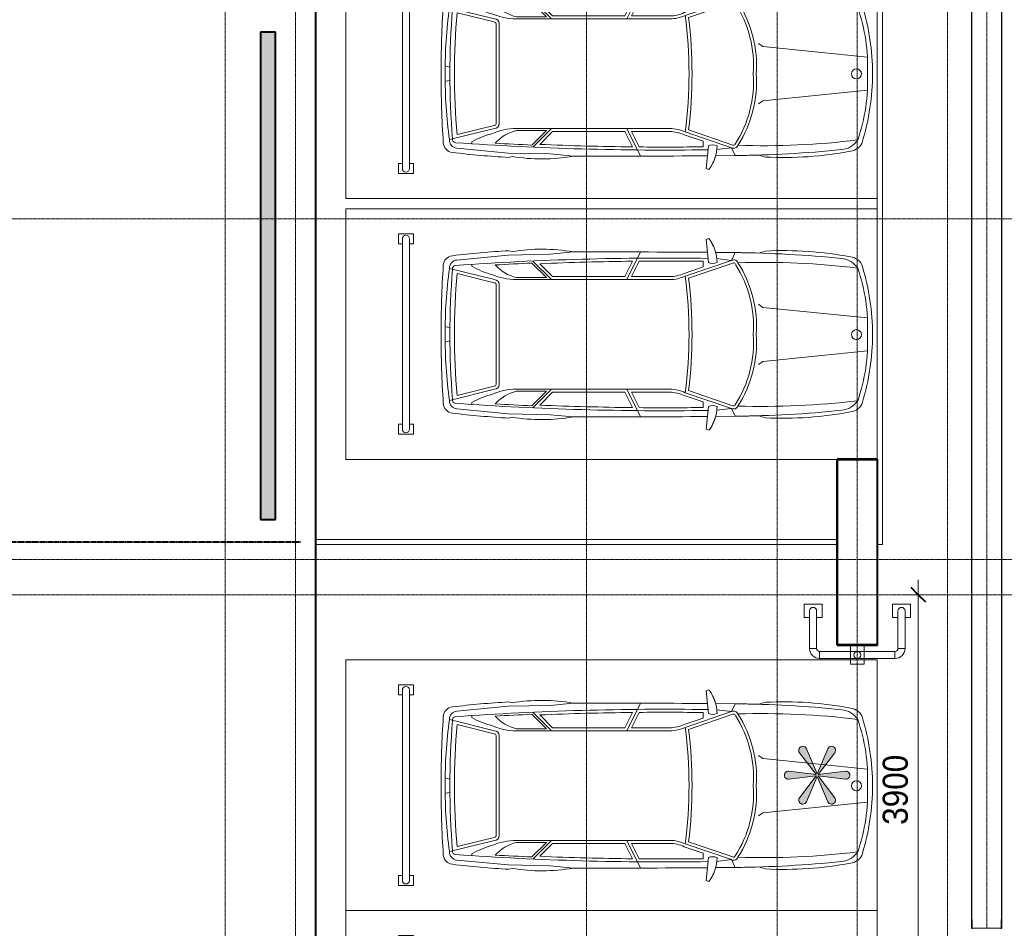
# Model space of a CAD drawing. Header units: millimetres. Extents: x 5617 to 112254, y 7718 to 133720.
# Tile 60 of 82: x 96351 to 106167, y 56223 to 65285. Entities that reach past the tile are written whole.
import ezdxf

# ---------------------------------------------------------------- set-up
doc = ezdxf.new("R2010")
doc.units = ezdxf.units.MM
for name, pattern in [('ADSK_Линия сетки', [25, 20, -2.5, 0, -2.5]), ('Линия сетки', [25, 20, -2.5, 0, -2.5]), ('Осевая', [14, 10, -2, 0, -2]), ('Штрих_3_1_5_', [4.5, 3, -1.5]), ('Штриховая_ш3 п1_5', [4.5, 3, -1.5])]:
    doc.linetypes.add(name, pattern=pattern)
doc.layers.add('_Разделитель помещений_', color=4, linetype='Штриховая_ш3 п1_5', lineweight=40, true_color=0x00ffff)
for name, color, linetype, lineweight in [('Кабельные лотки', 7, 'Continuous', 18), ('Осевая линия', 7, 'Осевая', 18), ('Оси', 7, 'Continuous', 9), ('Парковка', 7, 'Continuous', 18), ('Перекрытия', 7, 'Continuous', 18), ('Размеры', 7, 'Continuous', 9), ('Размеры-100', 7, 'Continuous', 9), ('Соединительные детали кабельных лотков', 7, 'Continuous', 18), ('Стены разрез', 7, 'Continuous', 40), ('Элементы узлов', 7, 'Continuous', 18)]:
    doc.layers.add(name, color=color, linetype=linetype, lineweight=lineweight)
doc.styles.add('Arial', font='arial.ttf', dxfattribs={"width": 0.9, "height": 250})
doc.dimstyles.new('Основной_2_5_мм_1', dxfattribs={"dimscale": 304.8, "dimtxt": 255.06485, "dimasz": 0.463911, "dimexe": 0.492126, "dimexo": 0.492126, "dimgap": 0.098425, "dimtad": 1, "dimdec": 0, "dimdsep": 46, "dimtxsty": 'Arial', "dimblk1": 'OBLIQUE', "dimblk2": 'OBLIQUE', "dimsah": 1, "dimcen": 0.09, "dimdle": 0.492126, "dimazin": 2, "dimtfac": 1, "dimtdec": 4, "dimtix": 1, "dimtmove": 0, "dimatfit": 3, "dimfxl": 1, "dimtvp": 1, "dimtolj": 1, "dimtzin": 0, "dimlwd": 20, "dimlwe": 20, "dimarcsym": 2})

# ---------------------------------------------------------------- blocks, each defined once
blk = doc.blocks.new('199_Парковочные места 3 класса и МГН - Средний класс-5604846-МКСС_LB01_-7_650__Кабельные конструкции_Лотки_2')
at = {"layer": 'Парковка', "color": 253, "true_color": 0xaaaaaa}
for p, q in [((0, -5300), (0, 0)), ((0, 0), (2500, 0)), ((2500, 0), (2500, -5300)), ((250, -4625), (250, -4775)), ((250, -4625), (350, -4625)), ((300, -4665), (2200, -4665)), ((350, -4625), (350, -4665)), ((2150, -4625), (2150, -4665)), ((2150, -4625), (2250, -4625)), ((2250, -4625), (2250, -4775)), ((250, -4775), (350, -4775)), ((300, -4735), (2200, -4735)), ((350, -4735), (350, -4775)), ((2150, -4735), (2150, -4775)), ((2150, -4775), (2250, -4775)), ((2500, -5300), (0, -5300))]:
    blk.add_line(p, q, dxfattribs=at)
for centre, start, end in [((300, -4700), 90, 270), ((2200, -4700), 270, 90)]:
    blk.add_arc(centre, 35, start, end, dxfattribs=at)
at = {"layer": 'Элементы узлов', "color": 253, "true_color": 0xaaaaaa}
for p, q in [((983.8, -1142.3), (1089.6, -98.7)), ((1523.8, -1142.3), (1418.1, -98.7)), ((422.3, -1114.3), (442.5, -1185.5)), ((422.3, -1114.3), (442.5, -1185.5)), ((952.8, -1185.7), (983.8, -1142.3)), ((1554.8, -1185.7), (1523.8, -1142.3)), ((2085.4, -1114.3), (2065.2, -1185.5)), ((2065.2, -1185.5), (2085.4, -1114.3)), ((435.9, -1612.5), (437.8, -1418.4)), ((437.8, -1418.4), (435.9, -1612.5)), ((515.3, -1452.5), (437.8, -1418.4)), ((515.3, -1452.5), (496.7, -1604.6)), ((515.3, -1452.5), (672.7, -1914.3)), ((542.8, -1440), (693.3, -1881.5)), ((1964.9, -1440), (1814.4, -1881.5)), ((1992.3, -1452.5), (1834.9, -1914.3)), ((1992.3, -1452.5), (2069.9, -1418.4)), ((1992.3, -1452.5), (2010.9, -1604.6)), ((2071.8, -1612.5), (2069.9, -1418.4)), ((2071.8, -1612.5), (2069.9, -1418.4)), ((297.9, -1678.4), (307.5, -1706.8)), ((297.9, -1678.4), (307.5, -1706.8)), ((307.5, -1706.8), (535.8, -1682.8)), ((307.5, -1706.8), (435.2, -1693.4)), ((580.4, -1736.3), (524.7, -1736.3)), ((580.4, -1736.3), (644.8, -1925.3)), ((1927.3, -1736.3), (1862.8, -1925.3)), ((1927.3, -1736.3), (1982.9, -1736.3)), ((2200.1, -1706.8), (1971.9, -1682.8)), ((2072.4, -1693.4), (2200.1, -1706.8)), ((2209.8, -1678.4), (2200.1, -1706.8)), ((2200.1, -1706.8), (2209.8, -1678.4)), ((677.7, -2069.4), (677.7, -2449.4)), ((707.7, -2069.1), (707.7, -3598.1)), ((1800, -2069.1), (1799.9, -3598.1)), ((1830, -2069.4), (1830, -2449.4)), ((707.7, -2497.5), (431.5, -2362.6)), ((677.7, -2449.4), (523.4, -2374)), ((677.7, -2516.2), (524, -2441.1)), ((1800, -2497.5), (2076.1, -2362.6)), ((1830, -2449.4), (1984.3, -2374)), ((1830, -2516.2), (1983.6, -2441.1)), ((677.7, -2516.2), (677.7, -3236.7)), ((1830, -2516.2), (1830, -3236.7)), ((453.3, -3259.9), (431.6, -3033.4)), ((2054.4, -3259.9), (2076.1, -3033.4)), ((677.7, -3236.7), (548.7, -3365.7)), ((1830, -3236.7), (1959, -3365.7)), ((462.6, -3681.8), (453.3, -3259.9)), ((707.7, -3249.1), (521.7, -3435.1)), ((687.7, -3297.4), (542, -3443)), ((687.7, -3297.4), (687.7, -3598.1)), ((1799.9, -3249.1), (1986, -3435.1)), ((1819.9, -3297.4), (1819.9, -3598.1)), ((1819.9, -3297.4), (1965.6, -3443)), ((2045.1, -3681.8), (2054.4, -3259.9)), ((419.2, -3675.6), (428.5, -3641.5)), ((428.5, -3641.5), (419.2, -3675.6)), ((511.9, -4192.1), (462.6, -3681.8)), ((1995.8, -4192.1), (2045.1, -3681.8)), ((2088.5, -3675.6), (2079.2, -3641.5)), ((2088.5, -3675.6), (2079.2, -3641.5)), ((707.7, -3817), (596, -4265.1)), ((737.9, -3819.8), (645.9, -4188.9)), ((1253.8, -3770.9), (753.8, -3770.9)), ((1253.8, -3800.9), (753.8, -3800.9)), ((1253.8, -3770.9), (1753.8, -3770.9)), ((1253.8, -3800.9), (1753.8, -3800.9)), ((1769.7, -3819.8), (1861.7, -4188.9)), ((1799.9, -3817), (1911.6, -4265.1)), ((574.3, -4041.7), (555, -4041.7)), ((1933.4, -4041.7), (1952.6, -4041.7)), ((1188.1, -4261.3), (1176.6, -4307.4)), ((1319.5, -4261.3), (1331, -4307.4))]:
    blk.add_line(p, q, dxfattribs=at)
blk.add_circle((1255.7, -208.4), 49.6, dxfattribs=at)
for centre, radius, start, end in [((1253.8, -2377.4), 2329.4, 90.0001, 106.87163), ((1253.8, -2377.4), 2329.4, 90.0001, 106.87163), ((1178.2, -1868.5), 1772, 87.55356, 109.28685), ((1253.8, -2377.4), 2329.4, 73.12837, 89.9999), ((1253.8, -2377.4), 2329.4, 73.12837, 89.9999), ((1329.5, -1868.5), 1772, 70.71315, 92.44644), ((617.5, -279.1), 136.8, 106.87163, 175.06646), ((617.5, -279.1), 136.8, 106.87163, 175.06646), ((710.3, -375.7), 214.7, 123.15565, 174.25868), ((8357.7, -1141), 7822.1, 173.06091, 181.81947), ((1797.4, -375.7), 214.7, 5.74132, 56.84435), ((-5850.1, -1141), 7822.1, 358.18053, 6.93909), ((1890.2, -279.1), 136.8, 4.93354, 73.12837), ((1890.2, -279.1), 136.8, 4.93354, 73.12837), ((3990.7, -937.1), 3572.9, 169.19502, 182.84297), ((3990.7, -937.1), 3572.9, 169.19502, 182.84297), ((-1483.1, -937.1), 3572.9, 357.15703, 10.80498), ((-1483.1, -937.1), 3572.9, 357.15703, 10.80498), ((12318.1, -1542.7), 11881, 174.25868, 179.4003), ((-9810.4, -1542.7), 11881, 0.5997, 5.74132), ((12318.1, -1542.7), 11881, 178.27689, 179.4003), ((1172.2, -2380), 1175.5, 86.01808, 122.56229), ((1172.2, -2380), 1145.5, 85.91361, 122.56229), ((1335.5, -2380), 1175.5, 57.43771, 93.98192), ((1335.5, -2380), 1145.5, 57.23043, 94.08639), ((-9810.4, -1542.7), 11881, 0.5997, 1.72311), ((555, -1431.5), 44.9, 110.13727, 207.92346), ((555, -1431.5), 14.9, 110.13727, 214.65666), ((1952.7, -1431.5), 14.9, 325.34334, 79.17584), ((1952.7, -1431.5), 44.9, 332.07654, 69.86273), ((545.7, -2019.9), 421.9, 91.34489, 125.96656), ((545.7, -2019.9), 421.9, 105.08018, 125.96656), ((444.1, -1640.4), 100.9, 335.18442, 24.81558), ((2063.5, -1640.4), 100.9, 155.18442, 204.81558), ((1962, -2019.9), 421.9, 54.03344, 88.65511), ((1962, -2019.9), 421.9, 54.03344, 74.91982), ((122294.8, -2693.9), 121863.7, 179.529578, 180.159624), ((122294.8, -2693.9), 121863.7, 179.529578, 180.159624), ((29999.8, -2117.9), 29507.5, 179.16337, 184.05433), ((29999.8, -2117.9), 29477.5, 179.25824, 180.49792), ((-27492.1, -2117.9), 29507.5, 355.94567, 0.83663), ((-27492.1, -2117.9), 29477.5, 359.50208, 0.74176), ((-119787.1, -2693.9), 121863.7, 359.840376, 0.470422), ((-119787.1, -2693.9), 121863.7, 359.840376, 0.470422), ((1253.8, -6444.6), 4597.5, 82.99641, 97.00333), ((308.1, -2077.9), 369.7, 1.31708, 24.38604), ((1253.8, -6444.6), 4567.5, 82.69086, 97.30888), ((308.1, -2077.9), 399.7, 1.26668, 24.1731), ((2199.5, -2077.9), 399.7, 155.8269, 178.73332), ((2199.5, -2077.9), 369.7, 155.61396, 178.68292), ((29999.8, -2117.9), 29477.5, 180.62835, 182.42614), ((-27492.1, -2117.9), 29477.5, 357.57386, 359.37165), ((2197.9, -3346.5), 1793.9, 169.94924, 189.46651), ((2197.9, -3346.5), 1793.9, 169.94924, 189.46651), ((309.7, -3346.5), 1793.9, 350.53349, 10.05076), ((309.7, -3346.5), 1793.9, 350.53349, 10.05076), ((29999.8, -2117.9), 29487.5, 182.57574, 183.2896), ((-27492.1, -2117.9), 29487.5, 356.7104, 357.42426), ((270, -3491.9), 431, 312.44171, 345.73967), ((104.4, -3598.1), 603.3, 335.9999, 0.0001), ((2403.2, -3598.1), 603.3, 179.9999, 204.0001), ((2237.6, -3491.9), 431, 194.26033, 227.55829), ((9206.1, -3181.8), 8800.8, 183.21671, 186.88355), ((9206.1, -3181.8), 8800.8, 183.21671, 186.88355), ((-6698.4, -3181.8), 8800.8, 353.11645, 356.78329), ((-6698.4, -3181.8), 8800.8, 353.11645, 356.78329), ((753.8, -3817), 46.1, 90, 180), ((753.8, -3817), 16.1, 90, 189.78728), ((1753.8, -3817), 46.1, 0, 90), ((1753.8, -3817), 16.1, 350.21272, 90), ((-103, -3648.4), 783.2, 329.85536, 345.58144), ((2610.7, -3648.4), 783.2, 194.41856, 210.14464), ((592.6, -4184.1), 81.1, 185.69288, 272.42286), ((599.8, -4201.7), 33.8, 184.05433, 277.09501), ((1253.8, 2688.8), 6904.6, 264.9489, 275.0511), ((1907.8, -4201.7), 33.8, 262.90499, 355.94567), ((1915.1, -4184.1), 81.1, 267.57714, 354.30712), ((571.1, -4224.2), 103.1, 186.88355, 266.35928), ((571.1, -4224.2), 103.1, 186.88355, 266.35928), ((1185.4, -179.7), 4127.7, 261.79078, 270.94992), ((1253.8, 3792.2), 8053.7, 265.37189, 274.62811), ((1322.3, -179.7), 4127.7, 269.05008, 278.20922), ((1936.5, -4224.2), 103.1, 273.64072, 353.11645), ((1936.5, -4224.2), 103.1, 273.64072, 353.11645), ((1249.8, 6442.3), 10791.2, 266.35928, 270.02128), ((1249.8, 6442.3), 10791.2, 266.35928, 270.02128), ((1257.8, 6442.3), 10791.2, 269.97872, 273.64072), ((1257.8, 6442.3), 10791.2, 269.97872, 273.64072)]:
    blk.add_arc(centre, radius, start, end, dxfattribs=at)
blk = doc.blocks.new('199_Парковочные места 3 класса и МГН - Средний класс-5604850-МКСС_LB01_-7_650__Кабельные конструкции_Лотки_2')
at = {"layer": 'Парковка'}
blk.add_hatch(color=256, dxfattribs=at).paths.add_polyline_path([(1438.2, -461.6), (1438.2, -451.2), (1435.5, -441.2), (1430.3, -432.2), (1422.9, -424.8), (1414, -419.6), (1403.9, -416.9), (1393.6, -416.8), (1383.5, -419.4), (1374.5, -424.6), (1156.4, -588.9), (1189.7, -317.9), (1189.6, -307.5), (1186.9, -297.5), (1181.6, -288.5), (1174.2, -281.2), (1165.2, -276), (1155.2, -273.4), (1144.8, -273.4), (1134.8, -276), (1125.8, -281.2), (1118.4, -288.5), (1113.1, -297.5), (1110.4, -307.5), (1110.3, -317.9), (1143.6, -588.9), (925.5, -424.6), (916.5, -419.4), (906.4, -416.8), (896.1, -416.9), (886, -419.6), (877.1, -424.8), (869.7, -432.2), (864.5, -441.2), (861.8, -451.2), (861.8, -461.6), (864.4, -471.6), (869.6, -480.7), (876.9, -488.1), (885.8, -493.3), (1137.1, -600), (885.8, -706.7), (876.9, -711.9), (869.6, -719.3), (864.4, -728.4), (861.8, -738.4), (861.8, -748.8), (864.5, -758.8), (869.7, -767.8), (877.1, -775.2), (886, -780.4), (896.1, -783.1), (906.4, -783.2), (916.5, -780.6), (925.5, -775.4), (1143.6, -611.1), (1110.3, -882.1), (1110.4, -892.5), (1113.1, -902.5), (1118.4, -911.5), (1125.8, -918.8), (1134.8, -924), (1144.8, -926.6), (1155.2, -926.6), (1165.2, -924), (1174.2, -918.8), (1181.6, -911.5), (1186.9, -902.5), (1189.6, -892.5), (1189.7, -882.1), (1156.4, -611.1), (1374.5, -775.4), (1386.3, -781.3), (1393.6, -783.2), (1403.9, -783.1), (1414, -780.4), (1422.9, -775.2), (1430.3, -767.8), (1435.5, -758.8), (1438.2, -748.8), (1438.2, -738.4), (1435.6, -728.4), (1430.4, -719.3), (1423.1, -711.9), (1414.2, -706.7), (1162.9, -600), (1414.2, -493.3), (1423.1, -488.1), (1430.4, -480.7), (1435.6, -471.6)])
at = {"layer": 'Парковка', "color": 253, "true_color": 0xaaaaaa}
for p, q in [((0, -5300), (0, 0)), ((0, 0), (2500, 0)), ((2500, 0), (2500, -5300)), ((250, -4625), (250, -4775)), ((250, -4625), (350, -4625)), ((300, -4665), (2200, -4665)), ((350, -4625), (350, -4665)), ((2150, -4625), (2150, -4665)), ((2150, -4625), (2250, -4625)), ((2250, -4625), (2250, -4775)), ((250, -4775), (350, -4775)), ((300, -4735), (2200, -4735)), ((350, -4735), (350, -4775)), ((2150, -4735), (2150, -4775)), ((2150, -4775), (2250, -4775)), ((2500, -5300), (0, -5300))]:
    blk.add_line(p, q, dxfattribs=at)
for centre, start, end in [((300, -4700), 90, 270), ((2200, -4700), 270, 90)]:
    blk.add_arc(centre, 35, start, end, dxfattribs=at)
at = {"layer": 'Элементы узлов', "color": 253, "true_color": 0xaaaaaa}
for p, q in [((983.8, -1142.3), (1089.6, -98.7)), ((1523.8, -1142.3), (1418.1, -98.7)), ((1110.3, -317.9), (1143.6, -588.9)), ((1156.4, -588.9), (1189.7, -317.9)), ((1143.6, -588.9), (925.5, -424.6)), ((1374.5, -424.6), (1156.4, -588.9)), ((885.8, -493.3), (1137.1, -600)), ((1162.9, -600), (1414.2, -493.3)), ((1137.1, -600), (885.8, -706.7)), ((925.5, -775.4), (1143.6, -611.1)), ((1143.6, -611.1), (1110.3, -882.1)), ((1189.7, -882.1), (1156.4, -611.1)), ((1156.4, -611.1), (1374.5, -775.4)), ((1414.2, -706.7), (1162.9, -600)), ((422.3, -1114.3), (442.5, -1185.5)), ((422.3, -1114.3), (442.5, -1185.5)), ((952.8, -1185.7), (983.8, -1142.3)), ((1554.8, -1185.7), (1523.8, -1142.3)), ((2085.4, -1114.3), (2065.2, -1185.5)), ((2065.2, -1185.5), (2085.4, -1114.3)), ((435.9, -1612.5), (437.8, -1418.4)), ((437.8, -1418.4), (435.9, -1612.5)), ((515.3, -1452.5), (437.8, -1418.4)), ((515.3, -1452.5), (496.7, -1604.6)), ((515.3, -1452.5), (672.7, -1914.3)), ((542.8, -1440), (693.3, -1881.5)), ((1964.9, -1440), (1814.4, -1881.5)), ((1992.3, -1452.5), (1834.9, -1914.3)), ((1992.3, -1452.5), (2069.9, -1418.4)), ((1992.3, -1452.5), (2010.9, -1604.6)), ((2071.8, -1612.5), (2069.9, -1418.4)), ((2071.8, -1612.5), (2069.9, -1418.4)), ((297.9, -1678.4), (307.5, -1706.8)), ((297.9, -1678.4), (307.5, -1706.8)), ((307.5, -1706.8), (535.8, -1682.8)), ((307.5, -1706.8), (435.2, -1693.4)), ((580.4, -1736.3), (524.7, -1736.3)), ((580.4, -1736.3), (644.8, -1925.3)), ((1927.3, -1736.3), (1862.8, -1925.3)), ((1927.3, -1736.3), (1982.9, -1736.3)), ((2200.1, -1706.8), (1971.9, -1682.8)), ((2072.4, -1693.4), (2200.1, -1706.8)), ((2209.8, -1678.4), (2200.1, -1706.8)), ((2200.1, -1706.8), (2209.8, -1678.4)), ((677.7, -2069.4), (677.7, -2449.4)), ((707.7, -2069.1), (707.7, -3598.1)), ((1800, -2069.1), (1799.9, -3598.1)), ((1830, -2069.4), (1830, -2449.4)), ((707.7, -2497.5), (431.5, -2362.6)), ((677.7, -2449.4), (523.4, -2374)), ((677.7, -2516.2), (524, -2441.1)), ((1800, -2497.5), (2076.1, -2362.6)), ((1830, -2449.4), (1984.3, -2374)), ((1830, -2516.2), (1983.6, -2441.1)), ((677.7, -2516.2), (677.7, -3236.7)), ((1830, -2516.2), (1830, -3236.7)), ((453.3, -3259.9), (431.6, -3033.4)), ((2054.4, -3259.9), (2076.1, -3033.4)), ((677.7, -3236.7), (548.7, -3365.7)), ((1830, -3236.7), (1959, -3365.7)), ((462.6, -3681.8), (453.3, -3259.9)), ((707.7, -3249.1), (521.7, -3435.1)), ((687.7, -3297.4), (542, -3443)), ((687.7, -3297.4), (687.7, -3598.1)), ((1799.9, -3249.1), (1986, -3435.1)), ((1819.9, -3297.4), (1819.9, -3598.1)), ((1819.9, -3297.4), (1965.6, -3443)), ((2045.1, -3681.8), (2054.4, -3259.9)), ((419.2, -3675.6), (428.5, -3641.5)), ((428.5, -3641.5), (419.2, -3675.6)), ((511.9, -4192.1), (462.6, -3681.8)), ((1995.8, -4192.1), (2045.1, -3681.8)), ((2088.5, -3675.6), (2079.2, -3641.5)), ((2088.5, -3675.6), (2079.2, -3641.5)), ((707.7, -3817), (596, -4265.1)), ((737.9, -3819.8), (645.9, -4188.9)), ((1253.8, -3770.9), (753.8, -3770.9)), ((1253.8, -3800.9), (753.8, -3800.9)), ((1253.8, -3770.9), (1753.8, -3770.9)), ((1253.8, -3800.9), (1753.8, -3800.9)), ((1769.7, -3819.8), (1861.7, -4188.9)), ((1799.9, -3817), (1911.6, -4265.1)), ((574.3, -4041.7), (555, -4041.7)), ((1933.4, -4041.7), (1952.6, -4041.7)), ((1188.1, -4261.3), (1176.6, -4307.4)), ((1319.5, -4261.3), (1331, -4307.4))]:
    blk.add_line(p, q, dxfattribs=at)
blk.add_circle((1255.7, -208.4), 49.6, dxfattribs=at)
for centre, radius, start, end in [((1253.8, -2377.4), 2329.4, 90.0001, 106.87163), ((1253.8, -2377.4), 2329.4, 90.0001, 106.87163), ((1178.2, -1868.5), 1772, 87.55356, 109.28685), ((1253.8, -2377.4), 2329.4, 73.12837, 89.9999), ((1253.8, -2377.4), 2329.4, 73.12837, 89.9999), ((1329.5, -1868.5), 1772, 70.71315, 92.44644), ((617.5, -279.1), 136.8, 106.87163, 175.06646), ((617.5, -279.1), 136.8, 106.87163, 175.06646), ((710.3, -375.7), 214.7, 123.15565, 174.25868), ((8357.7, -1141), 7822.1, 173.06091, 181.81947), ((1797.4, -375.7), 214.7, 5.74132, 56.84435), ((-5850.1, -1141), 7822.1, 358.18053, 6.93909), ((1890.2, -279.1), 136.8, 4.93354, 73.12837), ((1890.2, -279.1), 136.8, 4.93354, 73.12837), ((3990.7, -937.1), 3572.9, 169.19502, 182.84297), ((3990.7, -937.1), 3572.9, 169.19502, 182.84297), ((1150, -313), 40, 353, 187), ((-1483.1, -937.1), 3572.9, 357.15703, 10.80498), ((-1483.1, -937.1), 3572.9, 357.15703, 10.80498), ((12318.1, -1542.7), 11881, 174.25868, 179.4003), ((-9810.4, -1542.7), 11881, 0.5997, 5.74132), ((901.5, -456.5), 40, 53, 247), ((1398.5, -456.5), 40, 293, 127), ((901.5, -743.5), 40, 113, 307), ((1398.5, -743.5), 40, 233, 67), ((1150, -887), 40, 173, 7), ((12318.1, -1542.7), 11881, 178.27689, 179.4003), ((1172.2, -2380), 1175.5, 86.01808, 122.56229), ((1172.2, -2380), 1145.5, 85.91361, 122.56229), ((1335.5, -2380), 1175.5, 57.43771, 93.98192), ((1335.5, -2380), 1145.5, 57.23043, 94.08639), ((-9810.4, -1542.7), 11881, 0.5997, 1.72311), ((555, -1431.5), 44.9, 110.13727, 207.92346), ((555, -1431.5), 14.9, 110.13727, 214.65666), ((1952.7, -1431.5), 14.9, 325.34334, 79.17584), ((1952.7, -1431.5), 44.9, 332.07654, 69.86273), ((545.7, -2019.9), 421.9, 91.34489, 125.96656), ((545.7, -2019.9), 421.9, 105.08018, 125.96656), ((444.1, -1640.4), 100.9, 335.18442, 24.81558), ((2063.5, -1640.4), 100.9, 155.18442, 204.81558), ((1962, -2019.9), 421.9, 54.03344, 88.65511), ((1962, -2019.9), 421.9, 54.03344, 74.91982), ((122294.8, -2693.9), 121863.7, 179.529578, 180.159624), ((122294.8, -2693.9), 121863.7, 179.529578, 180.159624), ((29999.8, -2117.9), 29507.5, 179.16337, 184.05433), ((29999.8, -2117.9), 29477.5, 179.25824, 180.49792), ((-27492.1, -2117.9), 29507.5, 355.94567, 0.83663), ((-27492.1, -2117.9), 29477.5, 359.50208, 0.74176), ((-119787.1, -2693.9), 121863.7, 359.840376, 0.470422), ((-119787.1, -2693.9), 121863.7, 359.840376, 0.470422), ((1253.8, -6444.6), 4597.5, 82.99641, 97.00333), ((308.1, -2077.9), 369.7, 1.31708, 24.38604), ((1253.8, -6444.6), 4567.5, 82.69086, 97.30888), ((308.1, -2077.9), 399.7, 1.26668, 24.1731), ((2199.5, -2077.9), 399.7, 155.8269, 178.73332), ((2199.5, -2077.9), 369.7, 155.61396, 178.68292), ((29999.8, -2117.9), 29477.5, 180.62835, 182.42614), ((-27492.1, -2117.9), 29477.5, 357.57386, 359.37165), ((2197.9, -3346.5), 1793.9, 169.94924, 189.46651), ((2197.9, -3346.5), 1793.9, 169.94924, 189.46651), ((309.7, -3346.5), 1793.9, 350.53349, 10.05076), ((309.7, -3346.5), 1793.9, 350.53349, 10.05076), ((29999.8, -2117.9), 29487.5, 182.57574, 183.2896), ((-27492.1, -2117.9), 29487.5, 356.7104, 357.42426), ((270, -3491.9), 431, 312.44171, 345.73967), ((104.4, -3598.1), 603.3, 335.9999, 0.0001), ((2403.2, -3598.1), 603.3, 179.9999, 204.0001), ((2237.6, -3491.9), 431, 194.26033, 227.55829), ((9206.1, -3181.8), 8800.8, 183.21671, 186.88355), ((9206.1, -3181.8), 8800.8, 183.21671, 186.88355), ((-6698.4, -3181.8), 8800.8, 353.11645, 356.78329), ((-6698.4, -3181.8), 8800.8, 353.11645, 356.78329), ((753.8, -3817), 46.1, 90, 180), ((753.8, -3817), 16.1, 90, 189.78728), ((1753.8, -3817), 46.1, 0, 90), ((1753.8, -3817), 16.1, 350.21272, 90), ((-103, -3648.4), 783.2, 329.85536, 345.58144), ((2610.7, -3648.4), 783.2, 194.41856, 210.14464), ((592.6, -4184.1), 81.1, 185.69288, 272.42286), ((599.8, -4201.7), 33.8, 184.05433, 277.09501), ((1253.8, 2688.8), 6904.6, 264.9489, 275.0511), ((1907.8, -4201.7), 33.8, 262.90499, 355.94567), ((1915.1, -4184.1), 81.1, 267.57714, 354.30712), ((571.1, -4224.2), 103.1, 186.88355, 266.35928), ((571.1, -4224.2), 103.1, 186.88355, 266.35928), ((1185.4, -179.7), 4127.7, 261.79078, 270.94992), ((1253.8, 3792.2), 8053.7, 265.37189, 274.62811), ((1322.3, -179.7), 4127.7, 269.05008, 278.20922), ((1936.5, -4224.2), 103.1, 273.64072, 353.11645), ((1936.5, -4224.2), 103.1, 273.64072, 353.11645), ((1249.8, 6442.3), 10791.2, 266.35928, 270.02128), ((1249.8, 6442.3), 10791.2, 266.35928, 270.02128), ((1257.8, 6442.3), 10791.2, 269.97872, 273.64072), ((1257.8, 6442.3), 10791.2, 269.97872, 273.64072)]:
    blk.add_arc(centre, radius, start, end, dxfattribs=at)
blk = doc.blocks.new('199_Парковочные места 3 класса и МГН - Средний класс-V21-МКСС_LB01_-7_650__Кабельные конструкции_Лотки_2')
at = {"layer": 'Парковка', "color": 253, "true_color": 0xaaaaaa}
for p, q in [((0, -5300), (0, 0)), ((0, 0), (749.7, 0)), ((1049.7, 0), (2078.4, 0)), ((250, -4625), (250, -4775)), ((250, -4625), (350, -4625)), ((300, -4665), (2078.4, -4665)), ((350, -4625), (350, -4665)), ((250, -4775), (350, -4775)), ((300, -4735), (2078.4, -4735)), ((350, -4735), (350, -4775)), ((2078.4, -5300), (0, -5300))]:
    blk.add_line(p, q, dxfattribs=at)
blk.add_arc((300, -4700), 35, 90, 270, dxfattribs=at)
at = {"layer": 'Элементы узлов', "color": 253, "true_color": 0xaaaaaa}
for p, q in [((1049.7, -492.4), (1089.6, -98.7)), ((1523.8, -1142.3), (1418.1, -98.7)), ((422.3, -1114.3), (442.5, -1185.5)), ((422.3, -1114.3), (442.5, -1185.5)), ((1554.8, -1185.7), (1523.8, -1142.3)), ((2078.4, -1139), (2065.2, -1185.5)), ((2065.2, -1185.5), (2078.4, -1139)), ((435.9, -1612.5), (437.8, -1418.4)), ((437.8, -1418.4), (435.9, -1612.5)), ((515.3, -1452.5), (437.8, -1418.4)), ((515.3, -1452.5), (496.7, -1604.6)), ((515.3, -1452.5), (672.7, -1914.3)), ((542.8, -1440), (693.3, -1881.5)), ((1964.9, -1440), (1814.4, -1881.5)), ((1992.3, -1452.5), (1834.9, -1914.3)), ((1992.3, -1452.5), (2069.9, -1418.4)), ((1992.3, -1452.5), (2010.9, -1604.6)), ((2071.8, -1612.5), (2069.9, -1418.4)), ((2071.8, -1612.5), (2069.9, -1418.4)), ((297.9, -1678.4), (307.5, -1706.8)), ((297.9, -1678.4), (307.5, -1706.8)), ((307.5, -1706.8), (535.8, -1682.8)), ((307.5, -1706.8), (435.2, -1693.4)), ((580.4, -1736.3), (524.7, -1736.3)), ((580.4, -1736.3), (644.8, -1925.3)), ((1927.3, -1736.3), (1862.8, -1925.3)), ((1927.3, -1736.3), (1982.9, -1736.3)), ((2078.4, -1694), (1971.9, -1682.8)), ((2072.4, -1693.4), (2078.4, -1694)), ((677.7, -2069.4), (677.7, -2449.4)), ((707.7, -2069.1), (707.7, -3598.1)), ((1800, -2069.1), (1799.9, -3598.1)), ((1830, -2069.4), (1830, -2449.4)), ((707.7, -2497.5), (431.5, -2362.6)), ((677.7, -2449.4), (523.4, -2374)), ((677.7, -2516.2), (524, -2441.1)), ((1800, -2497.5), (2076.1, -2362.6)), ((1830, -2449.4), (1984.3, -2374)), ((1830, -2516.2), (1983.6, -2441.1)), ((677.7, -2516.2), (677.7, -3236.7)), ((1830, -2516.2), (1830, -3236.7)), ((453.3, -3259.9), (431.6, -3033.4)), ((2054.4, -3259.9), (2076.1, -3033.4)), ((677.7, -3236.7), (548.7, -3365.7)), ((1830, -3236.7), (1959, -3365.7)), ((462.6, -3681.8), (453.3, -3259.9)), ((707.7, -3249.1), (521.7, -3435.1)), ((687.7, -3297.4), (542, -3443)), ((687.7, -3297.4), (687.7, -3598.1)), ((1799.9, -3249.1), (1986, -3435.1)), ((1819.9, -3297.4), (1819.9, -3598.1)), ((1819.9, -3297.4), (1965.6, -3443)), ((2045.8, -3650), (2054.4, -3259.9)), ((419.2, -3675.6), (428.5, -3641.5)), ((428.5, -3641.5), (419.2, -3675.6)), ((511.9, -4192.1), (462.6, -3681.8)), ((707.7, -3817), (596, -4265.1)), ((737.9, -3819.8), (645.9, -4188.9)), ((1802.2, -3950), (1861.7, -4188.9)), ((1833.1, -3950), (1911.6, -4265.1)), ((1995.8, -4192.1), (2019.2, -3950)), ((574.3, -4041.7), (555, -4041.7)), ((1933.4, -4041.7), (1952.6, -4041.7)), ((1188.1, -4261.3), (1176.6, -4307.4)), ((1319.5, -4261.3), (1331, -4307.4))]:
    blk.add_line(p, q, dxfattribs=at)
blk.add_circle((1255.7, -208.4), 49.6, dxfattribs=at)
for centre, radius, start, end in [((1253.8, -2377.4), 2329.4, 90.0001, 95.03047), ((1253.8, -2377.4), 2329.4, 90.0001, 95.03047), ((1178.2, -1868.5), 1772, 87.55356, 94.16292), ((1253.8, -2377.4), 2329.4, 73.12837, 89.9999), ((1253.8, -2377.4), 2329.4, 73.12837, 89.9999), ((1329.5, -1868.5), 1772, 70.71315, 92.44644), ((617.5, -279.1), 136.8, 106.87163, 175.06646), ((617.5, -279.1), 136.8, 106.87163, 175.06646), ((710.3, -375.7), 214.7, 123.15565, 174.25868), ((8357.7, -1141), 7822.1, 173.06091, 181.81947), ((1253.8, -2377.4), 2329.4, 102.50053, 106.87163), ((1253.8, -2377.4), 2329.4, 102.50053, 106.87163), ((1178.2, -1868.5), 1772, 103.99605, 109.28685), ((1797.4, -375.7), 214.7, 5.74132, 56.84435), ((-5850.1, -1141), 7822.1, 358.18053, 6.93909), ((1890.2, -279.1), 136.8, 4.93354, 73.12837), ((1890.2, -279.1), 136.8, 4.93354, 73.12837), ((3990.7, -937.1), 3572.9, 169.19502, 182.84297), ((3990.7, -937.1), 3572.9, 169.19502, 182.84297), ((-1483.1, -937.1), 3572.9, 4.43169, 10.80498), ((-1483.1, -937.1), 3572.9, 4.43169, 10.80498), ((12318.1, -1542.7), 11881, 174.25868, 179.4003), ((-9810.4, -1542.7), 11881, 0.5997, 5.74132), ((12318.1, -1542.7), 11881, 178.27689, 179.4003), ((1172.2, -2380), 1175.5, 86.01808, 95.99024), ((1172.2, -2380), 1145.5, 85.91361, 96.14721), ((1335.5, -2380), 1175.5, 57.43771, 93.98192), ((1335.5, -2380), 1145.5, 57.23043, 94.08639), ((-9810.4, -1542.7), 11881, 0.5997, 1.72311), ((1172.2, -2380), 1175.5, 111.08025, 122.56229), ((1172.2, -2380), 1145.5, 111.66889, 122.56229), ((555, -1431.5), 44.9, 110.13727, 207.92346), ((555, -1431.5), 14.9, 110.13727, 214.65666), ((1952.7, -1431.5), 14.9, 325.34334, 79.17584), ((1952.7, -1431.5), 44.9, 332.07654, 69.86273), ((545.7, -2019.9), 421.9, 91.34489, 125.96656), ((545.7, -2019.9), 421.9, 105.08018, 125.96656), ((444.1, -1640.4), 100.9, 335.18442, 24.81558), ((2063.5, -1640.4), 100.9, 155.18442, 204.81558), ((1962, -2019.9), 421.9, 73.91151, 88.65511), ((1962, -2019.9), 421.9, 73.9699, 74.91982), ((122294.8, -2693.9), 121863.7, 179.529578, 180.159624), ((122294.8, -2693.9), 121863.7, 179.529578, 180.159624), ((29999.8, -2117.9), 29507.5, 179.16337, 184.05433), ((29999.8, -2117.9), 29477.5, 179.25824, 180.49792), ((-27492.1, -2117.9), 29507.5, 357.02361, 0.83663), ((-27492.1, -2117.9), 29477.5, 359.50208, 0.74176), ((-119787.1, -2693.9), 121863.7, 359.840376, 0.470422), ((-119787.1, -2693.9), 121863.7, 359.840376, 0.470422), ((1253.8, -6444.6), 4597.5, 82.99641, 92.54567), ((308.1, -2077.9), 369.7, 1.31708, 24.38604), ((1253.8, -6444.6), 4567.5, 96.33929, 97.30888), ((308.1, -2077.9), 399.7, 1.26668, 24.1731), ((1253.8, -6444.6), 4597.5, 96.29716, 97.00333), ((1253.8, -6444.6), 4567.5, 82.69086, 92.56253), ((2199.5, -2077.9), 399.7, 155.8269, 178.73332), ((2199.5, -2077.9), 369.7, 155.61396, 178.68292), ((29999.8, -2117.9), 29477.5, 180.62835, 182.42614), ((-27492.1, -2117.9), 29477.5, 357.57386, 359.37165), ((2197.9, -3346.5), 1793.9, 169.94924, 189.46651), ((2197.9, -3346.5), 1793.9, 169.94924, 189.46651), ((309.7, -3346.5), 1793.9, 9.49552, 10.05076), ((309.7, -3346.5), 1793.9, 9.52883, 10.05076), ((29999.8, -2117.9), 29487.5, 182.57574, 183.2896), ((-27492.1, -2117.9), 29487.5, 357.02166, 357.42426), ((270, -3491.9), 431, 312.44171, 345.73967), ((104.4, -3598.1), 603.3, 335.9999, 0.0001), ((2403.2, -3598.1), 603.3, 179.9999, 184.94821), ((2237.6, -3491.9), 431, 194.26033, 201.61001), ((9206.1, -3181.8), 8800.8, 183.21671, 186.88355), ((9206.1, -3181.8), 8800.8, 183.21671, 186.88355), ((753.8, -3817), 46.1, 95.3998, 180), ((753.8, -3817), 16.1, 106.79384, 189.78728), ((-103, -3648.4), 783.2, 329.85536, 345.58144), ((2610.7, -3648.4), 783.2, 202.65835, 210.14464), ((-27492.1, -2117.9), 29507.5, 355.94567, 356.44003), ((-6698.4, -3181.8), 8800.8, 353.11645, 354.99236), ((-6698.4, -3181.8), 8800.8, 353.11645, 354.99236), ((592.6, -4184.1), 81.1, 185.69288, 272.42286), ((599.8, -4201.7), 33.8, 184.05433, 277.09501), ((1253.8, 2688.8), 6904.6, 264.9489, 275.0511), ((1907.8, -4201.7), 33.8, 262.90499, 355.94567), ((1915.1, -4184.1), 81.1, 267.57714, 354.30712), ((571.1, -4224.2), 103.1, 186.88355, 266.35928), ((571.1, -4224.2), 103.1, 186.88355, 266.35928), ((1185.4, -179.7), 4127.7, 261.79078, 270.94992), ((1253.8, 3792.2), 8053.7, 265.37189, 274.62811), ((1322.3, -179.7), 4127.7, 269.05008, 278.20922), ((1936.5, -4224.2), 103.1, 273.64072, 353.11645), ((1936.5, -4224.2), 103.1, 273.64072, 353.11645), ((1249.8, 6442.3), 10791.2, 266.35928, 270.02128), ((1249.8, 6442.3), 10791.2, 266.35928, 270.02128), ((1257.8, 6442.3), 10791.2, 269.97872, 273.64072), ((1257.8, 6442.3), 10791.2, 269.97872, 273.64072)]:
    blk.add_arc(centre, radius, start, end, dxfattribs=at)
blk = doc.blocks.new('199_Паркинг_Колесоотбойник_Угловой_ - 199_Паркинг_Колесоотбойник_Угловой_-V24-МКСС_LB01_-7_650__Кабельные конструкции_Лотки_2')
at = {"layer": 'Парковка', "color": 253, "true_color": 0xaaaaaa}
for p, q in [((65, -35), (65, 35)), ((65, 35), (440, 35)), ((372.4, 90), (372.4, 35)), ((372.4, 90), (507.6, 90)), ((507.6, 90), (507.6, -90)), ((-35, -65), (35, -65)), ((-35, -65), (-35, -440)), ((35, -65), (35, -440)), ((65, -35), (440, -35)), ((372.4, -35), (372.4, -90)), ((372.4, -90), (507.6, -90)), ((-90, -372.4), (-90, -507.6)), ((-90, -372.4), (-35, -372.4)), ((90, -372.4), (35, -372.4)), ((90, -372.4), (90, -507.6)), ((-90, -507.6), (90, -507.6))]:
    blk.add_line(p, q, dxfattribs=at)
for centre, radius, start, end in [((65, -65), 100, 90, 180), ((440, 0), 35, 270, 90), ((65, -65), 30, 90, 180), ((0, -440), 35, 180, 360)]:
    blk.add_arc(centre, radius, start, end, dxfattribs=at)
blk = doc.blocks.new('199_Паркинг_Колесоотбойник_Угловой_ - 199_Паркинг_Колесоотбойник_Угловой_-V26-МКСС_LB01_-7_650__Кабельные конструкции_Лотки_2')
at = {"layer": 'Парковка', "color": 253, "true_color": 0xaaaaaa}
for p, q in [((-90, 372.4), (-90, 507.6)), ((-90, 507.6), (90, 507.6)), ((90, 372.4), (90, 507.6)), ((-35, 65), (-35, 440)), ((35, 65), (35, 440)), ((-90, 372.4), (-35, 372.4)), ((90, 372.4), (35, 372.4)), ((-35, 65), (35, 65)), ((65, 35), (65, -35)), ((65, 35), (440, 35)), ((372.4, 35), (372.4, 90)), ((372.4, 90), (507.6, 90)), ((507.6, -90), (507.6, 90)), ((65, -35), (440, -35)), ((372.4, -90), (372.4, -35)), ((372.4, -90), (507.6, -90))]:
    blk.add_line(p, q, dxfattribs=at)
for centre, radius, start, end in [((0, 440), 35, 0, 180), ((65, 65), 100, 180, 270), ((65, 65), 30, 180, 270), ((440, 0), 35, 270, 90)]:
    blk.add_arc(centre, radius, start, end, dxfattribs=at)
blk = doc.blocks.new('135_SLK_GD_AR_rvt-1-МКСС_LB01_-7_650__Кабельные конструкции_Лотки_2')
at = {"layer": 'Стены разрез', "lineweight": 9, "true_color": 0xaaaaaa}
h = blk.add_hatch(dxfattribs=at)
h.set_pattern_fill('FP_5', color=253, style=0, pattern_type=2)
h.set_pattern_definition([(0, (0, 0), (71.437, 41.244), [47.625, -95.25]), (120, (0, 0), (-71.437352, 41.245123), [47.625, -95.25]), (60, (0, 0), (0.000648, 82.489123), [0, -95.25, 47.625, 0])])
h.paths.add_polyline_path([(119250.2, 60300), (119250.2, 65160), (119100.2, 65160), (119100.2, 60300)])
at = {"layer": '_Разделитель помещений_', "color": 131, "linetype": 'Штрих_3_1_5_', "true_color": 0xaaffff}
blk.add_line((119500, 60075), (111150, 60075), dxfattribs=at)
at = {"layer": 'Перекрытия', "color": 253, "true_color": 0xaaaaaa}
for p, q in [((119650, 77100), (119650, 60100)), ((125250, 60900), (125250, 67350)), ((125300, 67150), (125300, 60050)), ((124850, 60100), (124850, 60900)), ((124850, 60900), (125250, 60900)), ((119650, 60100), (124850, 60100)), ((124850, 60050), (119650, 60050)), ((119650, 60050), (119650, 54321.6)), ((124850, 59050), (124850, 60050)), ((125300, 60050), (125250, 60050)), ((125250, 60050), (125250, 59050)), ((125250, 59050), (124850, 59050))]:
    blk.add_line(p, q, dxfattribs=at)
at = {"layer": 'Стены разрез', "color": 253, "true_color": 0xaaaaaa}
for p, q in [((119650, 77098), (119650, 54321.6)), ((119652, 54321.6), (119652, 77098)), ((119250.2, 65160), (119100.2, 65160)), ((119100.2, 65160), (119100.2, 60300)), ((119250.2, 60300), (119250.2, 65160)), ((125252, 60902), (124848, 60902)), ((124848, 60902), (124848, 60900)), ((124848, 60900), (124848, 59050)), ((124850, 60900), (125250, 60900)), ((124850, 59050), (124850, 60900)), ((125250, 60900), (125250, 59050)), ((125252, 60900), (125252, 60902)), ((125252, 59048), (125252, 60900)), ((119100.2, 60300), (119250.2, 60300)), ((124848, 59050), (124848, 59048)), ((124848, 59048), (125250, 59048)), ((125250, 59050), (124850, 59050)), ((125250, 59048), (125252, 59048))]:
    blk.add_line(p, q, dxfattribs=at)
at = {"layer": 'Парковка', "color": 253, "lineweight": 18, "true_color": 0xaaaaaa}
for name, p, rotation in [('199_Парковочные места 3 класса и МГН - Средний класс-5604846-МКСС_LB01_-7_650__Кабельные конструкции_Лотки_2', (125250, 66000), 269.9999999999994), ('199_Парковочные места 3 класса и МГН - Средний класс-5604846-МКСС_LB01_-7_650__Кабельные конструкции_Лотки_2', (125250, 63400), 269.9999999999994), ('199_Паркинг_Колесоотбойник_Угловой_ - 199_Паркинг_Колесоотбойник_Угловой_-V24-МКСС_LB01_-7_650__Кабельные конструкции_Лотки_2', (124610, 58949), 90), ('199_Паркинг_Колесоотбойник_Угловой_ - 199_Паркинг_Колесоотбойник_Угловой_-V26-МКСС_LB01_-7_650__Кабельные конструкции_Лотки_2', (125491, 58949), 90), ('199_Парковочные места 3 класса и МГН - Средний класс-5604850-МКСС_LB01_-7_650__Кабельные конструкции_Лотки_2', (125250, 58900), 269.9999999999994), ('199_Парковочные места 3 класса и МГН - Средний класс-V21-МКСС_LB01_-7_650__Кабельные конструкции_Лотки_2', (125250, 56400), 269.9999999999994)]:
    blk.add_blockref(name, p, dxfattribs=dict(at, rotation=rotation))
blk = doc.blocks.new('OSTEC_U - ЛН_ ЛП - ПШСМ - OSTEC_U - ЛН_ ЛП - ПШСМ-V45-МКСС_LB01_-7_650__Кабельные конструкции_Лотки_2')
at = {"layer": 'Соединительные детали кабельных лотков', "color": 96, "true_color": 0x008000}
for p, q in [((57575.6, 79095.5), (57575.6, 79097.5)), ((57575.6, 79095.5), (57575.6, 79097.5)), ((57666.6, 79095.5), (57575.6, 79095.5)), ((57575.6, 79095.5), (57666.6, 79095.5)), ((57666.6, 79097.5), (57661.6, 79097.5)), ((57661.6, 79097.5), (57666.6, 79097.5))]:
    blk.add_line(p, q, dxfattribs=at)
blk = doc.blocks.new('OSTEC_U - ЛН_ ЛП - ПШСМ - OSTEC_U - ЛН_ ЛП - ПШСМ-V46-МКСС_LB01_-7_650__Кабельные конструкции_Лотки_2')
at = {"layer": 'Соединительные детали кабельных лотков', "color": 96, "true_color": 0x008000}
for p, q in [((57666.6, 78804.5), (57575.6, 78804.5)), ((57575.6, 78804.5), (57666.6, 78804.5)), ((57575.6, 78802.5), (57575.6, 78804.5)), ((57575.6, 78802.5), (57575.6, 78804.5)), ((57666.6, 78802.5), (57661.6, 78802.5)), ((57661.6, 78802.5), (57666.6, 78802.5))]:
    blk.add_line(p, q, dxfattribs=at)
blk = doc.blocks.new('DIMBLOCK22-МКСС_LB01_-7_650__Кабельные конструкции_Лотки_2')
at = {"layer": 'Размеры-100', "lineweight": 20, "transparency": 16777216}
for p, q in [((105309.7, 55500.3), (105309.7, 59700)), ((105309.7, 59550), (105159.7, 59550)), ((105309.7, 59550), (105359.7, 59550)), ((105309.7, 55650.3), (105159.7, 55650.3)), ((105309.7, 55650.3), (105359.7, 55650.3))]:
    blk.add_line(p, q, dxfattribs=at)
at = {"layer": 'Размеры-100', "lineweight": 40, "transparency": 16777216}
for p, q in [((105309.7, 59550), (105239, 59620.7)), ((105309.7, 59550), (105380.4, 59479.3)), ((105309.7, 55650.3), (105239, 55721)), ((105309.7, 55650.3), (105380.4, 55579.6))]:
    blk.add_line(p, q, dxfattribs=at)
at = {"layer": 'Размеры-100', "color": 0, "lineweight": 20, "transparency": 16777216, "insert": (104955.2, 57254.8), "char_height": 250, "width": 828.765, "attachment_point": 1, "rotation": 90, "line_spacing_factor": 0.941778, "style": 'Arial'}
blk.add_mtext('3900', dxfattribs=at)
blk = doc.blocks.new('_Oblique')
at = {"color": 0, "linetype": 'ByBlock', "lineweight": -2}
blk.add_line((-0.5, -0.5), (0.5, 0.5), dxfattribs=at)

msp = doc.modelspace()

# ---------------------------------------------------------------- linework, layer by layer
at = {"layer": 'Кабельные лотки', "color": 96, "true_color": 0x008000}
for p, q in [((105841.9, 56223.3), (105841.9, 82980.1)), ((105844.5, 56223.3), (105844.5, 82980.1)), ((106139.4, 56223.3), (106139.4, 82980.1)), ((106141.9, 56223.3), (106141.9, 82980.1)), ((106141.9, 56223.3), (105841.9, 56223.3))]:
    msp.add_line(p, q, dxfattribs=at)
at = {"layer": 'Осевая линия'}
msp.add_line((105991.9, 56223.3), (105991.9, 82980.1), dxfattribs=at)
at = {"layer": 'Оси', "linetype": 'Линия сетки'}
for p, q in [((98401.5, 51761.8), (98401.5, 133719.9)), ((99101.5, 51761.8), (99101.5, 133719.9)), ((102001.5, 51761.8), (102001.5, 133719.9)), ((103901.5, 51761.8), (103901.5, 133719.9)), ((104701.5, 51761.8), (104701.5, 133719.9)), ((105601.5, 51761.8), (105601.5, 133719.9))]:
    msp.add_line(p, q, dxfattribs=at)
at = {"layer": 'Оси', "linetype": 'ADSK_Линия сетки'}
for p, q in [((111113.7, 63300), (29634, 63300)), ((111113.7, 59900), (29634, 59900)), ((111113.7, 59550), (29634, 59550))]:
    msp.add_line(p, q, dxfattribs=at)

# ---------------------------------------------------------------- block references
at = {"lineweight": 5}
msp.add_blockref('135_SLK_GD_AR_rvt-1-МКСС_LB01_-7_650__Кабельные конструкции_Лотки_2', (-20348.5, 0), dxfattribs=at)
at = {"layer": 'Соединительные детали кабельных лотков', "color": 96, "true_color": 0x008000}
for name, rotation in [('OSTEC_U - ЛН_ ЛП - ПШСМ - OSTEC_U - ЛН_ ЛП - ПШСМ-V46-МКСС_LB01_-7_650__Кабельные конструкции_Лотки_2', 269.9999999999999), ('OSTEC_U - ЛН_ ЛП - ПШСМ - OSTEC_U - ЛН_ ЛП - ПШСМ-V45-МКСС_LB01_-7_650__Кабельные конструкции_Лотки_2', 270)]:
    msp.add_blockref(name, (27041.9, 113884.9), dxfattribs=dict(at, rotation=rotation))

# ---------------------------------------------------------------- dimensions: what is measured, and where the dimension line sits
at = {"layer": 'Размеры', "lineweight": 20}
dim = msp.add_linear_dim(base=(105309.7, 59550), p1=(105209.7, 55650.3), p2=(105209.7, 59550), angle=90, dimstyle='Основной_2_5_мм_1', override={"dimpost": '<>', "dimfxl": 3899.674485}, dxfattribs=at)
dim.commit()
dim.dimension.update_dxf_attribs({"geometry": 'DIMBLOCK22-МКСС_LB01_-7_650__Кабельные конструкции_Лотки_2', "text_midpoint": (105152, 57600.2)})

doc.saveas('drawing.dxf')
